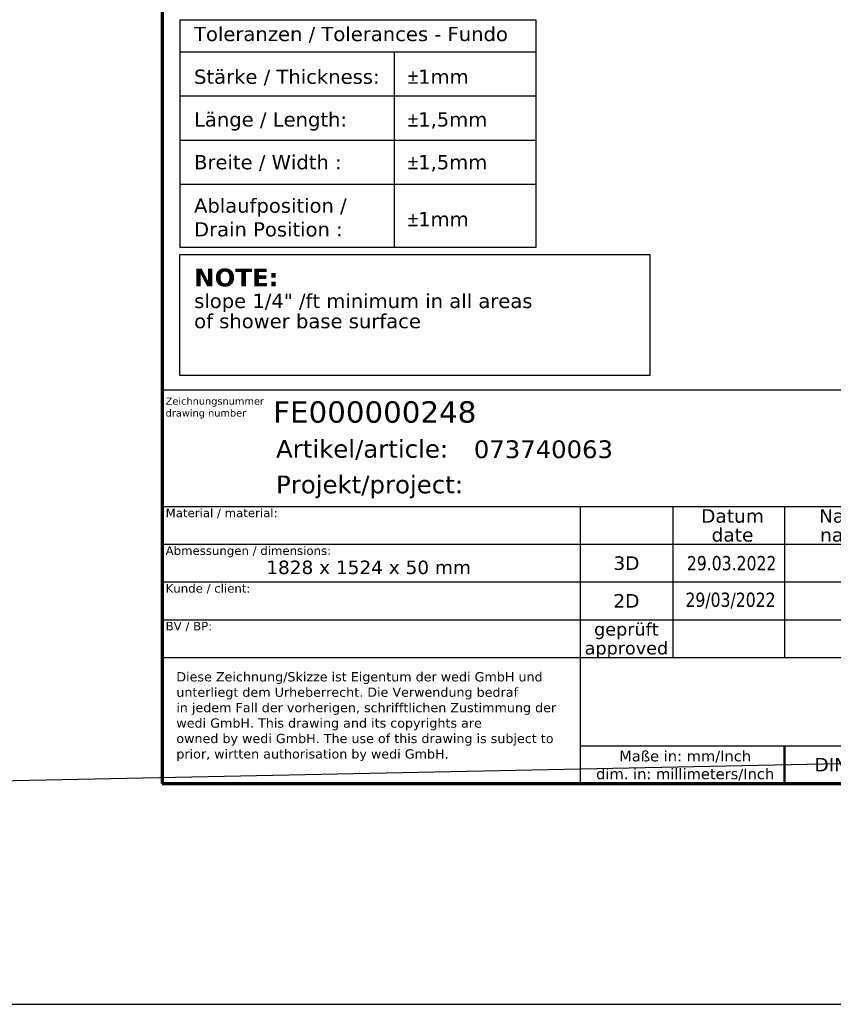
# Model space of a CAD drawing. Header units: millimetres. Extents: x -13710 to 13710, y -375 to 4365.
# Tile 2 of 15: x 0 to 1714, y -375 to 1699. Entities that reach past the tile are written whole.
import ezdxf
from ezdxf.enums import TextEntityAlignment as Align

# ---------------------------------------------------------------- set-up
doc = ezdxf.new("R2010")
doc.units = ezdxf.units.MM
doc.header["$LTSCALE"] = 15
doc.layers.get('0').update_dxf_attribs({"lineweight": 25})
for name, color, linetype, lineweight in [('AM_BOR', 7, 'Continuous', 25), ('Rahmen (ISO)', 7, 'Continuous', 70), ('Skizziergeometrie (ISO)', 7, 'Continuous', 25), ('Symbol (ISO)', 7, 'Continuous', 25), ('Titel (ISO)', 7, 'Continuous', 50)]:
    doc.layers.add(name, color=color, linetype=linetype, lineweight=lineweight)
doc.styles.add('Notiztext 3.5', font='verdana.ttf')
doc.styles.add('Pfeiltext', font='verdana.ttf')
doc.styles.get("Standard").update_dxf_attribs({"font": 'verdana.ttf'})
doc.styles.add('Textstil26', font='verdana.ttf')
doc.styles.add('Textstil27', font='verdana.ttf')
doc.styles.add('Textstil28', font='verdana.ttf')
doc.styles.add('Textstil30', font='verdana.ttf')
doc.styles.add('Textstil32', font='verdana.ttf', dxfattribs={"width": 0.8})
doc.styles.add('Textstil69', font='verdana.ttf')
doc.styles.add('Textstil76', font='verdana.ttf')
doc.styles.add('Textstil77', font='verdana.ttf')

# ---------------------------------------------------------------- blocks, each defined once
blk = doc.blocks.new('Ränder wedi_Zeichnungsrahmen')
at = {"layer": 'Rahmen (ISO)'}
for p, q in [((20, 291), (20, 6)), ((20, 6), (204, 6))]:
    blk.add_line(p, q, dxfattribs=at)
blk = doc.blocks.new('Schriftfelder wedi Standard - Inch_Zoll ohne Toleranz')
at = {"layer": 'AM_BOR', "color": 7}
for p, q in [((-4.84, 54), (-188.84, 54)), ((-188.84, 54), (-188.84, -1.25)), ((-188.84, 37.65), (-4.84, 37.65)), ((-130.14, 37.65), (-130.14, 18.45)), ((-117.14, 37.65), (-117.14, 16.45)), ((-101.44, 37.65), (-101.44, 16.45)), ((-188.84, 32.35), (-130.14, 32.35)), ((-188.84, 27.05), (-130.14, 27.05)), ((-188.84, 21.75), (-130.14, 21.75)), ((-130.14, 18.45), (-130.14, -1.25)), ((-188.84, 16.45), (-130.14, 16.45)), ((-130.14, 4.05), (-4.84, 4.05)), ((-188.84, -1.25), (-4.84, -1.25))]:
    blk.add_line(p, q, dxfattribs=at)
at = {"layer": 'AM_BOR'}
for p, q in [((-130.14, 32.35), (-84.04, 32.35)), ((-130.14, 27.05), (-84.04, 27.05)), ((-130.14, 21.75), (-84.04, 21.75)), ((-130.14, 16.45), (-84.04, 16.45))]:
    blk.add_line(p, q, dxfattribs=at)
at = {"layer": 'Titel (ISO)'}
blk.add_line((-101.44, 4.05), (-101.44, -1.25), dxfattribs=at)
at = {"layer": 'AM_BOR', "color": 7}
for s, p in [('Artikel/article:', (-172.84, 44.5)), ('Projekt/project:', (-172.84, 39.5))]:
    blk.add_text(s, height=2.5, dxfattribs=at).set_placement(p)
for s, height, style, p in [('Datum', 1.9, 'Textstil27', (-108.74, 36.32)), ('Name', 1.9, 'Textstil27', (-92.74, 36.32)), ('date', 1.9, 'Textstil27', (-108.74, 33.67)), ('name', 1.9, 'Textstil27', (-92.74, 33.67)), ('3D', 1.9, 'Textstil27', (-123.64, 29.7)), ('2D', 1.9, 'Textstil27', (-123.64, 24.4)), ('geprüft', 1.8, 'Textstil28', (-123.64, 20.42)), ('approved', 1.8, 'Textstil28', (-123.64, 17.77)), ('DIN A4', 1.9, 'Textstil27', (-92.74, 1.4))]:
    blk.add_text(s, height=height, dxfattribs=dict(at, style=style)).set_placement(p, align=Align.MIDDLE_CENTER)
at = {"layer": 'AM_BOR', "color": 7, "insert": (-115.39, 1.26), "char_height": 1.5, "width": 25.8686, "attachment_point": 5}
blk.add_mtext('\\fVerdana|b0|i0;\\H1.5000;Maße in: mm/Inch\\P\\fVerdana|b0|i0;\\H1.5000;dim. in: millimeters/Inch', dxfattribs=at)
at = {"layer": 'AM_BOR', "color": 7}
for tag, p, height, style in [('Zeichnungsnummer_001', (-173.24, 49.43), 3, 'Textstil30'), ('Artikelnummer_001', (-145.06, 44.44), 2.49, 'Textstil69')]:
    blk.add_attdef(tag, p, '', height=height, dxfattribs=dict(at, style=style))
blk.add_attdef('TITEL_001', (-74.8, 45.9), '', height=2.5, dxfattribs=at)
at = {"layer": 'AM_BOR', "color": 7, "style": 'Textstil69'}
blk.add_attdef('PROJEKT', text='', height=2.49, dxfattribs=at).set_placement((-144.84, 41.98), align=Align.TOP_LEFT)
at = {"layer": 'AM_BOR', "color": 7, "style": 'Textstil32', "width": 0.8}
for tag, p in [('ERSTELLUNGSDATUM_001', (-115.15, 28.7)), ('KONSTRUKTEUR_001', (-94.01, 28.67)), ('ERSTELLUNGSDATUM_001', (-115.35, 23.55)), ('KONSTRUKTEUR_001', (-94.01, 23.37))]:
    blk.add_attdef(tag, p, '', height=2, dxfattribs=at)
for tag, p in [('KONTROLLDATUM', (-108.74, 19.1)), ('KONTROLLIERT_VON', (-92.74, 19.1))]:
    blk.add_attdef(tag, text='', height=2, dxfattribs=at).set_placement(p, align=Align.MIDDLE_CENTER)
at = {"layer": 'Titel (ISO)', "color": 179, "true_color": 0x262659, "insert": (-188.34, 52.95), "char_height": 1, "attachment_point": 1, "line_spacing_factor": 0.999579, "style": 'Pfeiltext'}
blk.add_mtext('\\fVerdana|b0|i0;\\H1.0000;Zeichnungsnummer\\Pdrawing number', dxfattribs=at)
at = {"layer": 'Titel (ISO)', "style": 'Notiztext 3.5'}
for s, insert, char_height, attachment_point in [('\\fVerdana|b0|i0;\\H1.2000;Material / material:', (-188.34, 37.35), 1.2, 1), ('\\fVerdana|b0|i0;\\H1.2000;Abmessungen / dimensions:', (-188.34, 32.05), 1.2, 1), ('\\fVerdana|b0|i0;\\H1.8900;1828 x 1524 x 50 mm', (-159.84, 30.05), 1.89, 2), ('\\fVerdana|b0|i0;\\H1.2000;Kunde / client:', (-188.34, 26.75), 1.2, 1), ('\\fVerdana|b0|i0;\\H1.2000;BV / BP:', (-188.34, 21.45), 1.2, 1)]:
    blk.add_mtext(s, dxfattribs=dict(at, insert=insert, char_height=char_height, attachment_point=attachment_point))
at = {"layer": 'Titel (ISO)', "color": 179, "true_color": 0x262659, "insert": (-186.84, 14.39), "char_height": 1.3, "width": 54.3294, "attachment_point": 1, "line_spacing_factor": 0.999579, "style": 'Pfeiltext'}
blk.add_mtext('\\fVerdana|b0|i0;\\H1.3000;Diese Zeichnung/Skizze ist Eigentum der wedi GmbH und unterliegt dem Urheberrecht. Die Verwendung bedraf \\P\\fVerdana|b0|i0;\\H1.3000;in jedem Fall der vorherigen, schrifftlichen Zustimmung der wedi GmbH. This drawing and its copyrights are \\P\\fVerdana|b0|i0;\\H1.3000;owned by wedi GmbH. The use of this drawing is subject to prior, wirtten authorisation by wedi GmbH.', dxfattribs=at)
at = {"layer": 'Titel (ISO)', "color": 7, "style": 'Pfeiltext'}
blk.add_attdef('BESCHREIBUNG_001', (-70.66, 40.38), '', height=2, dxfattribs=at)
at = {"layer": 'Titel (ISO)'}
for tag, p, height, style in [('Anfänglicher_Ansichtsmaßstab_001', (-64.5, 33.84), 2.5, 'Textstil26'), ('REVISIONSNUMMER_001', (-74.88, -0.54), 1.79, 'Textstil77'), ('STATUS_001', (-52.63, -0.63), 1.79, 'Textstil77')]:
    blk.add_attdef(tag, p, '', height=height, dxfattribs=dict(at, style=style))
at = {"layer": 'Titel (ISO)', "style": 'Textstil26'}
blk.add_attdef('<MASSE3;>', text='', height=2.5, dxfattribs=at).set_placement((-26.84, 36.35), align=Align.TOP_LEFT)
at = {"layer": 'Titel (ISO)', "style": 'Textstil76'}
for tag, p in [('MATERIAL', (-159.84, 35.35)), ('FIRMA', (-159.84, 24.75)), ('Bauvorhaben', (-159.84, 19.45))]:
    blk.add_attdef(tag, text='', height=1.89, dxfattribs=at).set_placement(p, align=Align.TOP_CENTER)
blk = doc.blocks.new('Gefälle_Hinweis_USA')
at = {"layer": 'Skizziergeometrie (ISO)'}
for p, q in [((-33, 8.5), (33, 8.5)), ((-33, -8.5), (-33, 8.5)), ((33, 8.5), (33, -8.5)), ((33, -8.5), (-33, -8.5))]:
    blk.add_line(p, q, dxfattribs=at)
at = {"layer": 'Symbol (ISO)', "color": 179, "true_color": 0x262659, "insert": (-31, 6.5), "char_height": 2, "attachment_point": 1, "line_spacing_factor": 0.849368, "style": 'Pfeiltext'}
blk.add_mtext('{\\fVerdana|b1|i0|c0|p34;\\H1.25x;NOTE:\\P\\fVerdana|b0|i0|c0|p34;\\H0.8x;slope 1/4" /ft minimum in all areas\\H1.31978x; \\H0.7577x;\\Pof shower base surface\\H1.16945x; \\H0.8551x;\\P \\H1.13765x; }', dxfattribs=at)
blk = doc.blocks.new('Kundentoleranzen Fundo')
at = {"layer": 'Skizziergeometrie (ISO)'}
for p, q in [((-25, 16), (25, 16)), ((-25, 16), (-25, -16)), ((25, 16), (25, -16)), ((-25, 11.5), (25, 11.5)), ((5.1, 11.5), (5.1, -16)), ((-25, 5.3), (25, 5.3)), ((-25, -0.9), (25, -0.9)), ((-25, -7.1), (25, -7.1)), ((25, -16), (-25, -16))]:
    blk.add_line(p, q, dxfattribs=at)
at = {"layer": 'Symbol (ISO)', "color": 7, "char_height": 2, "attachment_point": 1, "style": 'Pfeiltext'}
for s, insert in [('\\fVerdana|b0|i0;Toleranzen / Tolerances - Fundo', (-23, 15)), ('\\fVerdana|b0|i0;Stärke / Thickness:', (-23, 9)), ('\\fAIGDT|b0|i0;\\H2.0000;`\\fVerdana|b0|i0;\\H2.0000;1mm', (7, 9)), ('\\fVerdana|b0|i0;Länge / Length:', (-23, 3)), ('\\fAIGDT|b0|i0;\\H2.0000;`\\fVerdana|b0|i0;\\H2.0000;1,5mm', (7, 3)), ('\\fAIGDT|b0|i0;\\H2.0000;`\\fVerdana|b0|i0;\\H2.0000;1,5mm', (7, -3)), ('\\fVerdana|b0|i0;Breite / Width :', (-23, -3)), ('\\fAIGDT|b0|i0;\\H2.0000;`\\fVerdana|b0|i0;\\H2.0000;1mm', (7, -11))]:
    blk.add_mtext(s, dxfattribs=dict(at, insert=insert))
at = {"layer": 'Symbol (ISO)', "color": 7, "insert": (-23, -9.1), "char_height": 2, "attachment_point": 1, "line_spacing_factor": 0.999579, "style": 'Pfeiltext'}
blk.add_mtext('\\fVerdana|b0|i0;Ablaufposition / \\P\\fVerdana|b0|i0;Drain Position :', dxfattribs=at)

msp = doc.modelspace()

# ---------------------------------------------------------------- linework, layer by layer
for p, q in [((13519.31, 375), (-6466.69, -37.5)), ((-6698.69, -375), (13710, -375))]:
    msp.add_line(p, q)

# ---------------------------------------------------------------- block references
at = {"xscale": 15, "yscale": 15, "zscale": 15}
for name, p in [('Ränder wedi_Zeichnungsrahmen', (0, 0)), ('Kundentoleranzen Fundo', (712.24, 1458.86)), ('Gefälle_Hinweis_USA', (832.5, 1077.15))]:
    msp.add_blockref(name, p, dxfattribs=at)
ref = msp.add_blockref('Schriftfelder wedi Standard - Inch_Zoll ohne Toleranz', (3132.53, 108.82), dxfattribs=dict(xscale=15, yscale=15, zscale=15))
ref.add_attrib('ERSTELLUNGSDATUM_001', '29.03.2022', (1405.32, 539.25), dxfattribs={"layer": 'AM_BOR', "color": 7, "height": 30, "style": 'Textstil32', "width": 0.8})
ref.add_attrib('ERSTELLUNGSDATUM_001', '29/03/2022', (1402.34, 462.14), dxfattribs={"layer": 'AM_BOR', "color": 7, "height": 30, "style": 'Textstil32', "width": 0.8})
ref.add_attrib('Zeichnungsnummer_001', 'FE000000248', (533.96, 850.22), dxfattribs={"layer": 'AM_BOR', "color": 7, "height": 45, "style": 'Textstil30'})
ref.add_attrib('Artikelnummer_001', '073740063', (956.57, 775.47), dxfattribs={"layer": 'AM_BOR', "color": 7, "height": 37.31, "style": 'Textstil69'})

doc.saveas('drawing.dxf')
